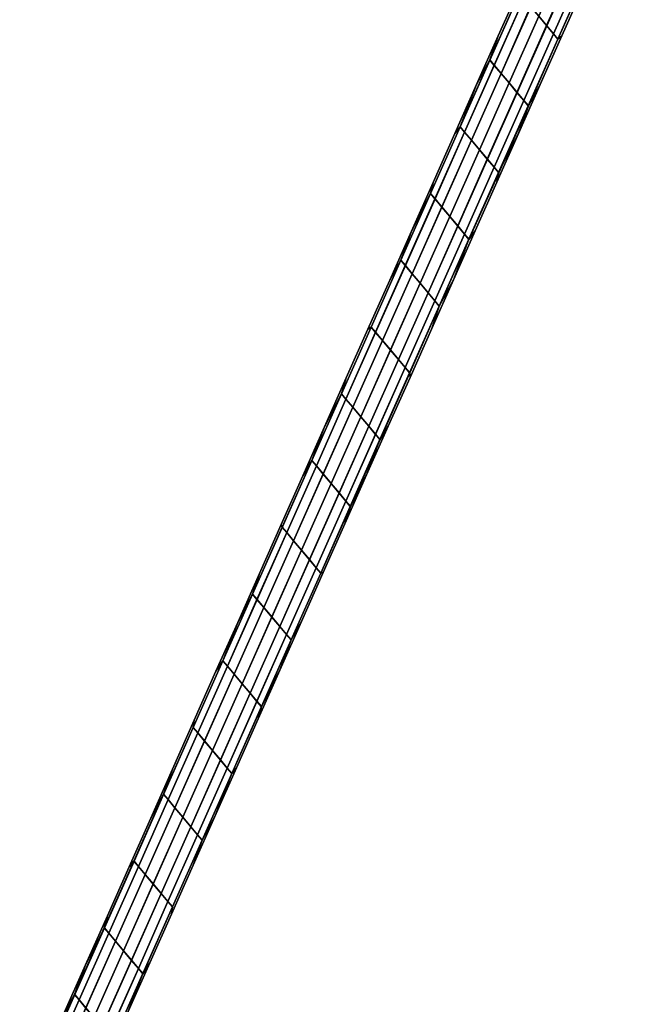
# Model space of a CAD drawing. Header units: centimetres. Extents: x 118 to 897, y -231 to 654.
# Tile 227 of 256: x 232 to 326, y -78 to 74. Entities that reach past the tile are written whole.
import ezdxf

# ---------------------------------------------------------------- set-up
doc = ezdxf.new("R2010")
doc.units = ezdxf.units.CM
doc.header["$MEASUREMENT"] = 0
doc.layers.add('Ben', color=254, linetype='Continuous')
doc.layers.add('IGES level 3', color=254, linetype='Continuous', true_color=0xcad1ee)

# ---------------------------------------------------------------- blocks, each defined once
blk = doc.blocks.new('A$C30CE010A')
at = {"layer": 'IGES level 3'}
mesh = blk.add_polyface(dxfattribs=at)
corners = [(47.26, 90.46, 582.98), (86.97, 90.46, 582.98), (126.68, 90.46, 582.98), (166.38, 90.46, 582.98), (206.09, 90.46, 582.98), (245.8, 90.46, 582.98), (285.51, 90.46, 582.98), (325.21, 90.46, 582.98), (333.1, 90.46, 581.83), (340.32, 90.46, 578.46), (346.28, 90.46, 573.16), (364.88, 90.46, 550.99), (383.49, 90.46, 528.82), (402.09, 90.46, 506.64), (400.58, 90.46, 506.21), (399.24, 90.46, 505.38), (398.19, 90.46, 504.2), (397.5, 90.46, 502.79), (378.89, 90.46, 524.96), (360.29, 90.46, 547.13), (341.68, 90.46, 569.3), (337.03, 90.46, 573.45), (331.38, 90.46, 576.08), (325.21, 90.46, 576.98), (285.51, 90.46, 576.98), (245.8, 90.46, 576.98), (206.09, 90.46, 576.98), (166.38, 90.46, 576.98), (126.68, 90.46, 576.98), (86.97, 90.46, 576.98), (47.26, 90.46, 576.98), (41.09, 90.46, 576.08), (35.45, 90.46, 573.45), (30.79, 90.46, 569.3), (12.19, 90.46, 547.13), (-6.42, 90.46, 524.96), (-25.02, 90.46, 502.79), (-25.71, 90.46, 504.2), (-26.77, 90.46, 505.38), (-28.1, 90.46, 506.21), (-29.62, 90.46, 506.64), (-11.01, 90.46, 528.82), (7.59, 90.46, 550.99), (26.19, 90.46, 573.16), (32.15, 90.46, 578.46), (39.37, 90.46, 581.83), (-25.38, 90.46, 507.35), (-28.8, 90.46, 507.35), (-25.38, 90.46, 506.72)]
mesh.append_faces([[corners[k] for k in face] for face in [(47, 46, 48, 48), (48, 39, 40, 40), (48, 38, 39, 39), (48, 36, 37, 37), (38, 48, 37, 37), (35, 36, 48, 48), (48, 40, 47, 47), (35, 46, 47, 47), (40, 41, 47, 47), (41, 35, 47, 47), (35, 41, 34, 34), (42, 34, 41, 41), (33, 34, 42, 42), (46, 35, 48, 48), (17, 18, 16, 16), (15, 16, 18, 18), (18, 14, 15, 15), (18, 13, 14, 14), (13, 18, 12, 12), (42, 43, 33, 33), (43, 32, 33, 33), (11, 12, 19, 19), (19, 12, 18, 18), (20, 11, 19, 19), (11, 20, 10, 10), (31, 32, 43, 43), (44, 30, 31, 31), (28, 29, 1, 2), (27, 28, 2, 3), (29, 30, 0, 1), (30, 45, 0, 0), (44, 45, 30, 30), (31, 43, 44, 44), (26, 27, 3, 4), (25, 26, 4, 5), (24, 25, 5, 6), (22, 10, 21, 21), (10, 20, 21, 21), (9, 10, 22, 22), (23, 24, 6, 7), (22, 23, 9, 9), (8, 9, 23, 23), (23, 7, 8, 8)]])
mesh = blk.add_polyface(dxfattribs=at)
corners = [(-84.09, 86.48, 757.88), (-83.4, 84.86, 758.7), (-87.99, 85.33, 769.03), (-88.68, 86.95, 768.21), (-79.5, 86, 747.54), (-78.81, 84.38, 748.36), (-74.91, 85.53, 737.2), (-74.22, 83.91, 738.03), (-70.31, 85.05, 726.87), (-69.63, 83.43, 727.69), (-65.72, 84.58, 716.53), (-65.03, 82.96, 717.35), (-80.55, 87.11, 746.28), (-85.15, 87.58, 756.62), (-75.96, 86.63, 735.94), (-71.37, 86.16, 725.61), (-66.78, 85.68, 715.27), (-62.19, 85.21, 704.94), (-61.13, 84.1, 706.2), (-81.79, 87.49, 744.81), (-86.38, 87.96, 755.15), (-77.2, 87.01, 734.48), (-72.6, 86.54, 724.14), (-68.01, 86.06, 713.8), (-63.42, 85.59, 703.47), (-83.02, 87.1, 743.34), (-87.61, 87.57, 753.67), (-78.43, 86.62, 733), (-73.84, 86.15, 722.67), (-69.25, 85.67, 712.33), (-64.66, 85.2, 701.99), (-84.07, 85.99, 742.09), (-88.66, 86.47, 752.42), (-79.48, 85.52, 731.75), (-74.89, 85.04, 721.42), (-70.3, 84.57, 711.08), (-65.71, 84.09, 700.74), (-80.17, 83.87, 730.93), (-84.76, 84.35, 741.26), (-75.58, 83.4, 720.59), (-70.99, 82.92, 710.25), (-66.4, 82.44, 699.92), (-61.81, 81.97, 689.58), (-61.12, 83.62, 690.41), (-85.29, 83.18, 763.79), (-81.94, 82.84, 756.24), (-75.23, 82.14, 741.13), (-78.58, 82.49, 748.68), (-71.87, 81.79, 733.57), (-65.16, 81.1, 718.46), (-68.52, 81.45, 726.02), (-85.2, 82.51, 741.44), (-81.83, 82.16, 733.87), (-75.11, 81.46, 718.73), (-71.75, 81.11, 711.16), (-68.38, 80.77, 703.59), (-78.47, 81.81, 726.3), (-65.02, 80.42, 696.02), (-61.66, 80.07, 688.44)]
mesh.append_faces([[corners[k] for k in face] for face in [(0, 1, 2, 3), (4, 5, 1, 0), (6, 7, 5, 4), (8, 9, 7, 6), (10, 11, 9, 8), (12, 4, 0, 13), (14, 6, 4, 12), (15, 8, 6, 14), (16, 10, 8, 15), (17, 18, 10, 16), (19, 12, 13, 20), (21, 14, 12, 19), (22, 15, 14, 21), (23, 16, 15, 22), (24, 17, 16, 23), (25, 19, 20, 26), (27, 21, 19, 25), (28, 22, 21, 27), (29, 23, 22, 28), (30, 24, 23, 29), (31, 25, 26, 32), (33, 27, 25, 31), (34, 28, 27, 33), (35, 29, 28, 34), (36, 30, 29, 35), (37, 33, 31, 38), (39, 34, 33, 37), (40, 35, 34, 39), (41, 36, 35, 40), (42, 43, 36, 41), (44, 1, 45, 45), (46, 47, 5, 7), (46, 7, 48, 48), (49, 50, 9, 11), (9, 50, 48, 48), (47, 45, 1, 5), (2, 1, 44, 44), (7, 9, 48, 48), (37, 38, 51, 52), (40, 39, 53, 54), (41, 40, 54, 55), (39, 37, 56, 53), (52, 56, 37, 37), (57, 41, 55, 55), (57, 58, 42, 41)]])
mesh = blk.add_polyface(dxfattribs=at)
corners = [(-61.13, 84.1, 706.2), (-60.44, 82.48, 707.02), (-65.03, 82.96, 717.35), (-65.72, 84.58, 716.53), (-56.54, 83.63, 695.86), (-55.85, 82.01, 696.68), (-51.95, 83.15, 685.52), (-51.26, 81.53, 686.35), (-47.36, 82.68, 675.19), (-46.67, 81.06, 676.01), (-42.77, 82.2, 664.85), (-42.08, 80.58, 665.67), (-57.6, 84.73, 694.6), (-62.19, 85.21, 704.94), (-53.01, 84.26, 684.26), (-48.42, 83.78, 673.93), (-43.83, 83.31, 663.59), (-39.24, 82.83, 653.26), (-38.18, 81.73, 654.52), (-58.83, 85.11, 693.13), (-63.42, 85.59, 703.47), (-54.24, 84.63, 682.8), (-49.65, 84.16, 672.46), (-45.06, 83.68, 662.12), (-40.47, 83.21, 651.79), (-60.07, 84.72, 691.66), (-64.66, 85.2, 701.99), (-55.48, 84.25, 681.32), (-50.89, 83.77, 670.99), (-46.3, 83.3, 660.65), (-41.7, 82.82, 650.31), (-61.12, 83.62, 690.41), (-65.71, 84.09, 700.74), (-56.53, 83.14, 680.07), (-51.94, 82.67, 669.74), (-47.34, 82.19, 659.4), (-42.75, 81.72, 649.06), (-57.22, 81.49, 679.25), (-61.81, 81.97, 689.58), (-52.63, 81.02, 668.91), (-48.04, 80.54, 658.57), (-43.45, 80.07, 648.24), (-61.81, 80.75, 710.91), (-65.16, 81.1, 718.46), (-51.74, 79.71, 688.25), (-55.09, 80.06, 695.8), (-48.38, 79.36, 680.69), (-45.03, 79.01, 673.14), (-41.67, 78.67, 665.58), (-58.45, 80.4, 703.36), (-61.66, 80.07, 688.44), (-58.29, 79.72, 680.87), (-51.57, 79.03, 665.73), (-48.21, 78.68, 658.16), (-44.84, 78.33, 650.59), (-54.93, 79.37, 673.3), (-41.48, 77.98, 643.02)]
mesh.append_faces([[corners[k] for k in face] for face in [(0, 1, 2, 3), (4, 5, 1, 0), (6, 7, 5, 4), (8, 9, 7, 6), (10, 11, 9, 8), (12, 4, 0, 13), (14, 6, 4, 12), (15, 8, 6, 14), (16, 10, 8, 15), (17, 18, 10, 16), (19, 12, 13, 20), (21, 14, 12, 19), (22, 15, 14, 21), (23, 16, 15, 22), (24, 17, 16, 23), (25, 19, 20, 26), (27, 21, 19, 25), (28, 22, 21, 27), (29, 23, 22, 28), (30, 24, 23, 29), (31, 25, 26, 32), (33, 27, 25, 31), (34, 28, 27, 33), (35, 29, 28, 34), (36, 30, 29, 35), (37, 33, 31, 38), (39, 34, 33, 37), (40, 35, 34, 39), (41, 36, 35, 40), (42, 43, 2, 1), (44, 45, 5, 7), (46, 9, 47, 47), (48, 47, 9, 11), (7, 46, 44, 44), (5, 45, 49, 49), (49, 1, 5, 5), (46, 7, 9, 9), (1, 49, 42, 42), (37, 38, 50, 51), (40, 39, 52, 53), (41, 40, 53, 54), (39, 37, 51, 55), (55, 52, 39, 39), (54, 56, 41, 41)]])
mesh = blk.add_polyface(dxfattribs=at)
corners = [(-79.47, 78.49, 731.76), (-80.16, 80.12, 730.94), (-84.76, 80.59, 741.27), (-84.07, 78.97, 742.1), (-74.88, 78.02, 721.42), (-75.57, 79.64, 720.6), (-70.29, 77.54, 711.09), (-70.98, 79.16, 710.27), (-65.7, 77.07, 700.75), (-66.39, 78.69, 699.93), (-61.11, 76.59, 690.42), (-61.8, 78.21, 689.59), (-83.01, 77.86, 743.36), (-88.66, 79.44, 752.43), (-87.6, 78.34, 753.69), (-78.42, 77.39, 733.02), (-73.83, 76.91, 722.68), (-69.24, 76.44, 712.35), (-64.64, 75.96, 702.01), (-81.78, 77.49, 744.82), (-86.37, 77.96, 755.16), (-77.19, 77.01, 734.49), (-72.59, 76.54, 724.15), (-68, 76.06, 713.82), (-63.41, 75.59, 703.48), (-80.54, 77.87, 746.3), (-85.13, 78.35, 756.63), (-75.95, 77.4, 735.96), (-71.36, 76.92, 725.63), (-66.77, 76.45, 715.29), (-62.18, 75.97, 704.95), (-79.49, 78.98, 747.55), (-84.08, 79.45, 757.88), (-74.9, 78.5, 737.21), (-70.31, 78.03, 726.88), (-65.72, 77.55, 716.54), (-61.13, 77.08, 706.2), (-83.39, 81.1, 758.71), (-88.67, 79.93, 768.22), (-87.98, 81.58, 769.05), (-78.8, 80.63, 748.37), (-74.21, 80.15, 738.04), (-69.62, 79.68, 727.7), (-65.03, 79.2, 717.37), (-81.83, 82.16, 733.87), (-85.2, 82.51, 741.44), (-78.47, 81.81, 726.3), (-75.11, 81.46, 718.73), (-71.75, 81.11, 711.16), (-61.66, 80.07, 688.44), (-65.02, 80.42, 696.02), (-68.38, 80.77, 703.59), (-78.58, 82.49, 748.68), (-75.23, 82.14, 741.13), (-71.87, 81.79, 733.57), (-68.52, 81.45, 726.02), (-60.43, 78.73, 707.03), (-65.16, 81.1, 718.46), (-61.81, 80.75, 710.91), (-81.94, 82.84, 756.24), (-85.29, 83.18, 763.79)]
mesh.append_faces([[corners[k] for k in face] for face in [(0, 1, 2, 3), (4, 5, 1, 0), (6, 7, 5, 4), (8, 9, 7, 6), (10, 11, 9, 8), (12, 3, 13, 14), (15, 0, 3, 12), (16, 4, 0, 15), (17, 6, 4, 16), (18, 8, 6, 17), (19, 12, 14, 20), (21, 15, 12, 19), (22, 16, 15, 21), (23, 17, 16, 22), (24, 18, 17, 23), (25, 19, 20, 26), (27, 21, 19, 25), (28, 22, 21, 27), (29, 23, 22, 28), (30, 24, 23, 29), (31, 25, 26, 32), (33, 27, 25, 31), (34, 28, 27, 33), (35, 29, 28, 34), (36, 30, 29, 35), (37, 32, 38, 39), (40, 31, 32, 37), (41, 33, 31, 40), (42, 34, 33, 41), (43, 35, 34, 42), (44, 45, 2, 1), (46, 5, 47, 47), (48, 47, 5, 7), (1, 46, 44, 44), (1, 5, 46, 46), (49, 50, 9, 11), (9, 50, 51, 51), (7, 9, 51, 48), (41, 40, 52, 53), (42, 41, 54, 55), (56, 43, 57, 58), (43, 42, 55, 57), (40, 37, 59, 52), (60, 59, 37, 37), (53, 54, 41, 41)]])
mesh = blk.add_polyface(dxfattribs=at)
corners = [(-38.18, 81.73, 654.52), (-37.49, 80.1, 655.34), (-42.08, 80.58, 665.67), (-42.77, 82.2, 664.85), (-33.59, 81.25, 644.18), (-32.9, 79.63, 645), (-29, 80.78, 633.84), (-28.31, 79.15, 634.67), (-24.41, 80.3, 623.51), (-23.72, 78.68, 624.33), (-19.81, 79.82, 613.17), (-19.13, 78.2, 613.99), (-34.65, 82.36, 642.92), (-39.24, 82.83, 653.26), (-30.05, 81.88, 632.58), (-25.46, 81.4, 622.25), (-20.87, 80.93, 611.91), (-35.88, 82.73, 641.45), (-40.47, 83.21, 651.79), (-31.29, 82.26, 631.12), (-26.69, 81.78, 620.78), (-22.1, 81.31, 610.44), (-17.51, 80.83, 600.11), (-16.28, 80.45, 601.58), (-37.11, 82.35, 639.98), (-41.7, 82.82, 650.31), (-32.52, 81.87, 629.64), (-27.93, 81.39, 619.31), (-23.34, 80.92, 608.97), (-18.75, 80.44, 598.63), (-38.16, 81.24, 638.73), (-42.75, 81.72, 649.06), (-33.57, 80.77, 628.39), (-28.98, 80.29, 618.06), (-24.39, 79.81, 607.72), (-19.8, 79.34, 597.38), (-38.86, 79.59, 637.9), (-43.45, 80.07, 648.24), (-34.26, 79.12, 627.57), (-29.67, 78.64, 617.23), (-25.08, 78.17, 606.89), (-20.49, 77.69, 596.56), (-38.32, 78.32, 658.03), (-34.96, 77.97, 650.47), (-31.61, 77.62, 642.92), (-24.89, 76.93, 627.81), (-28.25, 77.28, 635.36), (-21.54, 76.58, 620.26), (-41.67, 78.67, 665.58), (-18.18, 76.24, 612.7), (-38.12, 77.63, 635.45), (-34.76, 77.29, 627.88), (-31.39, 76.94, 620.31), (-24.67, 76.24, 605.17), (-21.31, 75.89, 597.6), (-15.9, 77.22, 586.22), (-17.94, 75.54, 590.03), (-28.03, 76.59, 612.74), (-41.48, 77.98, 643.02)]
mesh.append_faces([[corners[k] for k in face] for face in [(0, 1, 2, 3), (4, 5, 1, 0), (6, 7, 5, 4), (8, 9, 7, 6), (10, 11, 9, 8), (12, 4, 0, 13), (14, 6, 4, 12), (15, 8, 6, 14), (16, 10, 8, 15), (17, 12, 13, 18), (19, 14, 12, 17), (20, 15, 14, 19), (21, 16, 15, 20), (22, 23, 16, 21), (24, 17, 18, 25), (26, 19, 17, 24), (27, 20, 19, 26), (28, 21, 20, 27), (29, 22, 21, 28), (30, 24, 25, 31), (32, 26, 24, 30), (33, 27, 26, 32), (34, 28, 27, 33), (35, 29, 28, 34), (36, 30, 31, 37), (38, 32, 30, 36), (39, 33, 32, 38), (40, 34, 33, 39), (41, 35, 34, 40), (42, 1, 43, 43), (43, 5, 44, 44), (45, 46, 7, 9), (45, 9, 47, 47), (46, 44, 5, 7), (42, 48, 2, 1), (47, 11, 49, 49), (47, 9, 11, 11), (43, 1, 5, 5), (38, 36, 50, 51), (39, 38, 51, 52), (41, 40, 53, 54), (55, 41, 54, 56), (40, 39, 57, 53), (36, 37, 58, 50), (52, 57, 39, 39)]])
mesh = blk.add_polyface(dxfattribs=at)
corners = [(-15.22, 79.35, 602.84), (-14.53, 77.73, 603.66), (-19.13, 78.2, 613.99), (-19.81, 79.82, 613.17), (-10.63, 78.87, 592.5), (-9.94, 77.25, 593.32), (-6.04, 78.4, 582.16), (-5.35, 76.78, 582.99), (-1.45, 77.92, 571.83), (-0.76, 76.3, 572.65), (-16.28, 80.45, 601.58), (-20.87, 80.93, 611.91), (-11.69, 79.98, 591.24), (-7.1, 79.5, 580.9), (-2.51, 79.03, 570.57), (-12.92, 80.36, 589.77), (-17.51, 80.83, 600.11), (-8.33, 79.88, 579.44), (-3.74, 79.41, 569.1), (-14.16, 79.97, 588.3), (-18.75, 80.44, 598.63), (-9.57, 79.49, 577.96), (-4.98, 79.02, 567.63), (0.21, 78.83, 558.01), (0.85, 78.93, 558.76), (-0.39, 78.54, 557.29), (-15.21, 78.86, 587.05), (-19.8, 79.34, 597.38), (-10.62, 78.39, 576.71), (-6.03, 77.91, 566.38), (-0.96, 78.06, 556.6), (-1.44, 77.44, 556.04), (-15.9, 77.22, 586.22), (-20.49, 77.69, 596.56), (-11.31, 76.74, 575.89), (-6.72, 76.27, 565.55), (-1.85, 76.62, 555.54), (-2.13, 75.79, 555.21), (-0.01, 74.57, 549.83), (0.17, 75.55, 550.05), (-2.31, 74.8, 555), (-14.83, 75.89, 605.15), (-18.18, 76.24, 612.7), (-11.47, 75.54, 597.59), (-4.76, 74.85, 582.48), (-8.12, 75.19, 590.04), (-1.41, 74.5, 574.93), (-11.22, 74.85, 574.89), (-7.86, 74.5, 567.32), (-14.58, 75.2, 582.46), (-17.94, 75.54, 590.03), (-1.13, 73.8, 552.17), (-4.49, 74.15, 559.74)]
mesh.append_faces([[corners[k] for k in face] for face in [(0, 1, 2, 3), (4, 5, 1, 0), (6, 7, 5, 4), (8, 9, 7, 6), (10, 0, 3, 11), (12, 4, 0, 10), (13, 6, 4, 12), (14, 8, 6, 13), (15, 12, 10, 16), (17, 13, 12, 15), (18, 14, 13, 17), (19, 15, 16, 20), (21, 17, 15, 19), (22, 18, 17, 21), (23, 24, 18, 18), (22, 25, 23, 23), (18, 22, 23, 23), (26, 19, 20, 27), (28, 21, 19, 26), (29, 22, 21, 28), (30, 25, 22, 22), (29, 31, 30, 30), (22, 29, 30, 30), (32, 26, 27, 33), (34, 28, 26, 32), (35, 29, 28, 34), (36, 31, 29, 29), (35, 37, 36, 36), (29, 35, 36, 36), (38, 39, 37, 40), (41, 42, 2, 1), (41, 1, 43, 43), (44, 45, 5, 7), (46, 44, 7, 9), (5, 45, 43, 43), (43, 1, 5, 5), (35, 34, 47, 48), (40, 37, 35, 35), (34, 32, 49, 47), (50, 49, 32, 32), (40, 51, 38, 38), (48, 52, 35, 35), (40, 52, 51, 51), (35, 52, 40, 40)]])
mesh = blk.add_polyface(dxfattribs=at)
corners = [(-56.52, 76.12, 680.08), (-57.21, 77.74, 679.26), (-61.8, 78.21, 689.59), (-61.11, 76.59, 690.42), (-51.93, 75.64, 669.74), (-52.62, 77.26, 668.92), (-47.34, 75.17, 659.41), (-48.03, 76.79, 658.59), (-42.75, 74.69, 649.07), (-43.44, 76.31, 648.25), (-38.16, 74.22, 638.74), (-38.85, 75.84, 637.91), (-60.05, 75.49, 691.68), (-65.7, 77.07, 700.75), (-64.64, 75.96, 702.01), (-55.46, 75.01, 681.34), (-50.87, 74.54, 671), (-46.28, 74.06, 660.67), (-41.69, 73.59, 650.33), (-58.82, 75.11, 693.14), (-63.41, 75.59, 703.48), (-54.23, 74.63, 682.81), (-49.64, 74.16, 672.47), (-45.05, 73.68, 662.14), (-40.46, 73.21, 651.8), (-57.58, 75.5, 694.62), (-62.18, 75.97, 704.95), (-52.99, 75.02, 684.28), (-48.4, 74.55, 673.95), (-43.81, 74.07, 663.61), (-39.22, 73.6, 653.27), (-56.54, 76.6, 695.87), (-61.13, 77.08, 706.2), (-51.94, 76.13, 685.53), (-47.35, 75.65, 675.2), (-42.76, 75.18, 664.86), (-38.17, 74.7, 654.52), (-60.43, 78.73, 707.03), (-65.72, 77.55, 716.54), (-65.03, 79.2, 717.37), (-55.84, 78.25, 696.69), (-51.25, 77.78, 686.36), (-46.66, 77.3, 676.02), (-42.07, 76.82, 665.69), (-58.29, 79.72, 680.87), (-54.93, 79.37, 673.3), (-51.57, 79.03, 665.73), (-61.66, 80.07, 688.44), (-44.84, 78.33, 650.59), (-48.21, 78.68, 658.16), (-41.48, 77.98, 643.02), (-58.45, 80.4, 703.36), (-55.09, 80.06, 695.8), (-61.81, 80.75, 710.91), (-51.74, 79.71, 688.25), (-48.38, 79.36, 680.69), (-45.03, 79.01, 673.14), (-41.67, 78.67, 665.58)]
mesh.append_faces([[corners[k] for k in face] for face in [(0, 1, 2, 3), (4, 5, 1, 0), (6, 7, 5, 4), (8, 9, 7, 6), (10, 11, 9, 8), (12, 3, 13, 14), (15, 0, 3, 12), (16, 4, 0, 15), (17, 6, 4, 16), (18, 8, 6, 17), (19, 12, 14, 20), (21, 15, 12, 19), (22, 16, 15, 21), (23, 17, 16, 22), (24, 18, 17, 23), (25, 19, 20, 26), (27, 21, 19, 25), (28, 22, 21, 27), (29, 23, 22, 28), (30, 24, 23, 29), (31, 25, 26, 32), (33, 27, 25, 31), (34, 28, 27, 33), (35, 29, 28, 34), (36, 30, 29, 35), (37, 32, 38, 39), (40, 31, 32, 37), (41, 33, 31, 40), (42, 34, 33, 41), (43, 35, 34, 42), (44, 1, 45, 45), (45, 5, 46, 46), (44, 47, 2, 1), (48, 49, 7, 9), (48, 9, 50, 50), (49, 46, 5, 7), (1, 5, 45, 45), (9, 11, 50, 50), (40, 37, 51, 52), (53, 51, 37, 37), (42, 41, 54, 55), (43, 42, 56, 57), (55, 56, 42, 42), (41, 40, 52, 54)]])
mesh = blk.add_polyface(dxfattribs=at)
corners = [(-33.57, 73.74, 628.4), (-34.25, 75.36, 627.58), (-38.85, 75.84, 637.91), (-38.16, 74.22, 638.74), (-28.97, 73.27, 618.06), (-29.66, 74.89, 617.24), (-24.38, 72.79, 607.73), (-25.07, 74.41, 606.91), (-19.79, 72.32, 597.39), (-20.48, 73.94, 596.57), (-37.1, 73.11, 640), (-42.75, 74.69, 649.07), (-41.69, 73.59, 650.33), (-32.51, 72.64, 629.66), (-27.92, 72.16, 619.32), (-23.33, 71.69, 608.99), (-18.73, 71.21, 598.65), (-35.87, 72.73, 641.46), (-40.46, 73.21, 651.8), (-31.28, 72.26, 631.13), (-26.69, 71.78, 620.79), (-22.09, 71.31, 610.46), (-17.5, 70.83, 600.12), (-34.63, 73.12, 642.94), (-39.22, 73.6, 653.27), (-30.04, 72.65, 632.6), (-25.45, 72.17, 622.27), (-20.86, 71.7, 611.93), (-16.27, 71.22, 601.59), (-33.58, 74.23, 644.19), (-38.17, 74.7, 654.52), (-28.99, 73.75, 633.85), (-24.4, 73.28, 623.52), (-19.81, 72.8, 613.18), (-15.22, 72.33, 602.84), (-37.48, 76.35, 655.35), (-42.76, 75.18, 664.86), (-42.07, 76.82, 665.69), (-32.89, 75.87, 645.01), (-28.3, 75.4, 634.68), (-23.71, 74.92, 624.34), (-19.12, 74.45, 614.01), (-34.76, 77.29, 627.88), (-38.12, 77.63, 635.45), (-31.39, 76.94, 620.31), (-41.48, 77.98, 643.02), (-28.03, 76.59, 612.74), (-24.67, 76.24, 605.17), (-21.31, 75.89, 597.6), (-17.94, 75.54, 590.03), (-15.89, 73.46, 586.23), (-41.67, 78.67, 665.58), (-38.32, 78.32, 658.03), (-34.96, 77.97, 650.47), (-31.61, 77.62, 642.92), (-28.25, 77.28, 635.36), (-24.89, 76.93, 627.81), (-21.54, 76.58, 620.26), (-18.18, 76.24, 612.7)]
mesh.append_faces([[corners[k] for k in face] for face in [(0, 1, 2, 3), (4, 5, 1, 0), (6, 7, 5, 4), (8, 9, 7, 6), (10, 3, 11, 12), (13, 0, 3, 10), (14, 4, 0, 13), (15, 6, 4, 14), (16, 8, 6, 15), (17, 10, 12, 18), (19, 13, 10, 17), (20, 14, 13, 19), (21, 15, 14, 20), (22, 16, 15, 21), (23, 17, 18, 24), (25, 19, 17, 23), (26, 20, 19, 25), (27, 21, 20, 26), (28, 22, 21, 27), (29, 23, 24, 30), (31, 25, 23, 29), (32, 26, 25, 31), (33, 27, 26, 32), (34, 28, 27, 33), (35, 30, 36, 37), (38, 29, 30, 35), (39, 31, 29, 38), (40, 32, 31, 39), (41, 33, 32, 40), (42, 43, 2, 1), (44, 42, 1, 5), (2, 43, 45, 45), (46, 7, 47, 47), (48, 47, 7, 9), (9, 49, 48, 48), (44, 5, 46, 46), (9, 50, 49, 49), (5, 7, 46, 46), (35, 37, 51, 52), (38, 35, 53, 54), (40, 39, 55, 56), (41, 40, 57, 58), (39, 38, 54, 55), (52, 53, 35, 35), (56, 57, 40, 40)]])
mesh = blk.add_polyface(dxfattribs=at)
corners = [(0.18, 71.8, 550.06), (-0.01, 72.8, 549.83), (-2.31, 73.04, 555), (-2.12, 72.04, 555.23), (-15.2, 71.84, 587.06), (-15.89, 73.46, 586.23), (-20.48, 73.94, 596.57), (-19.79, 72.32, 597.39), (-10.61, 71.37, 576.72), (-11.3, 72.99, 575.9), (-6.02, 70.89, 566.38), (-6.71, 72.51, 565.56), (-1.84, 71.22, 555.55), (-1.43, 70.41, 556.05), (0.45, 70.98, 550.39), (-14.14, 70.74, 588.32), (-18.73, 71.21, 598.65), (-9.55, 70.26, 577.98), (-4.96, 69.79, 567.64), (-0.95, 69.8, 556.62), (-0.37, 69.31, 557.31), (-12.91, 70.36, 589.78), (-17.5, 70.83, 600.12), (-8.32, 69.88, 579.45), (-3.73, 69.41, 569.11), (0.23, 69.03, 558.02), (-11.68, 70.75, 591.26), (-16.27, 71.22, 601.59), (-7.08, 70.27, 580.92), (-2.49, 69.8, 570.59), (1.5, 69.03, 559.53), (0.86, 68.93, 558.78), (-10.63, 71.85, 592.51), (-15.22, 72.33, 602.84), (-6.04, 71.38, 582.17), (-1.44, 70.9, 571.84), (-14.52, 73.97, 603.67), (-19.81, 72.8, 613.18), (-19.12, 74.45, 614.01), (-9.93, 73.5, 593.33), (-5.34, 73.02, 583), (-0.75, 72.55, 572.66), (-17.94, 75.54, 590.03), (-14.58, 75.2, 582.46), (-11.22, 74.85, 574.89), (-7.86, 74.5, 567.32), (-4.49, 74.15, 559.74), (-1.13, 73.8, 552.17), (-14.83, 75.89, 605.15), (-11.47, 75.54, 597.59), (-8.12, 75.19, 590.04), (-4.76, 74.85, 582.48), (-18.18, 76.24, 612.7), (-1.41, 74.5, 574.93)]
mesh.append_faces([[corners[k] for k in face] for face in [(0, 1, 2, 3), (4, 5, 6, 7), (8, 9, 5, 4), (10, 11, 9, 8), (12, 3, 11, 11), (10, 13, 12, 12), (11, 10, 12, 12), (14, 0, 3, 12), (15, 4, 7, 16), (17, 8, 4, 15), (18, 10, 8, 17), (19, 13, 10, 10), (18, 20, 19, 19), (10, 18, 19, 19), (21, 15, 16, 22), (23, 17, 15, 21), (24, 18, 17, 23), (25, 20, 18, 18), (18, 24, 25, 25), (26, 21, 22, 27), (28, 23, 21, 26), (29, 24, 23, 28), (30, 31, 24, 24), (24, 29, 30, 30), (32, 26, 27, 33), (34, 28, 26, 32), (35, 29, 28, 34), (36, 33, 37, 38), (39, 32, 33, 36), (40, 34, 32, 39), (41, 35, 34, 40), (42, 5, 43, 43), (44, 43, 5, 9), (45, 11, 46, 46), (11, 2, 46, 46), (46, 2, 47, 47), (2, 1, 47, 47), (45, 44, 9, 11), (11, 3, 2, 2), (39, 36, 48, 49), (40, 39, 50, 51), (36, 38, 52, 48), (41, 40, 51, 53), (39, 49, 50, 50)]])
mesh = blk.add_polyface(dxfattribs=at)
corners = [(325.21, 55.46, 576.98), (278.89, 55.46, 576.98), (232.56, 55.46, 576.98), (186.24, 55.46, 576.98), (139.91, 55.46, 576.98), (93.59, 55.46, 576.98), (47.26, 55.46, 576.98), (41.09, 55.46, 576.08), (35.45, 55.46, 573.45), (30.79, 55.46, 569.3), (2.51, 55.46, 535.61), (-25.76, 55.46, 501.91), (-30.36, 55.46, 505.77), (-2.08, 55.46, 539.46), (26.19, 55.46, 573.16), (32.15, 55.46, 578.46), (39.37, 55.46, 581.83), (47.26, 55.46, 582.98), (93.59, 55.46, 582.98), (139.91, 55.46, 582.98), (186.24, 55.46, 582.98), (232.56, 55.46, 582.98), (278.89, 55.46, 582.98), (325.21, 55.46, 582.98), (333.1, 55.46, 581.83), (340.32, 55.46, 578.46), (346.28, 55.46, 573.16), (374.55, 55.46, 539.46), (402.83, 55.46, 505.77), (398.23, 55.46, 501.91), (369.96, 55.46, 535.61), (341.68, 55.46, 569.3), (337.03, 55.46, 573.45), (331.38, 55.46, 576.08)]
mesh.append_faces([[corners[k] for k in face] for face in [(10, 11, 12, 12), (12, 13, 10, 10), (8, 9, 14, 14), (13, 14, 9, 9), (14, 7, 8, 8), (7, 14, 15, 15), (9, 10, 13, 13), (28, 30, 27, 27), (29, 30, 28, 28), (26, 31, 32, 32), (33, 26, 32, 32), (27, 31, 26, 26), (26, 33, 25, 25), (30, 31, 27, 27), (6, 7, 15, 15), (4, 5, 18, 19), (16, 6, 15, 15), (3, 4, 19, 20), (17, 18, 5, 6), (6, 16, 17, 17), (0, 1, 22, 23), (33, 0, 25, 25), (0, 24, 25, 25), (1, 2, 21, 22), (24, 0, 23, 23), (20, 21, 2, 3)]])

msp = doc.modelspace()

# ---------------------------------------------------------------- block references
at = {"layer": 'Ben', "extrusion": (-3.8e-15, -1, -1e-16)}
msp.add_blockref('A$C30CE010A', (320.98, 211.52, -654.13), dxfattribs=at)

doc.saveas('drawing.dxf')
